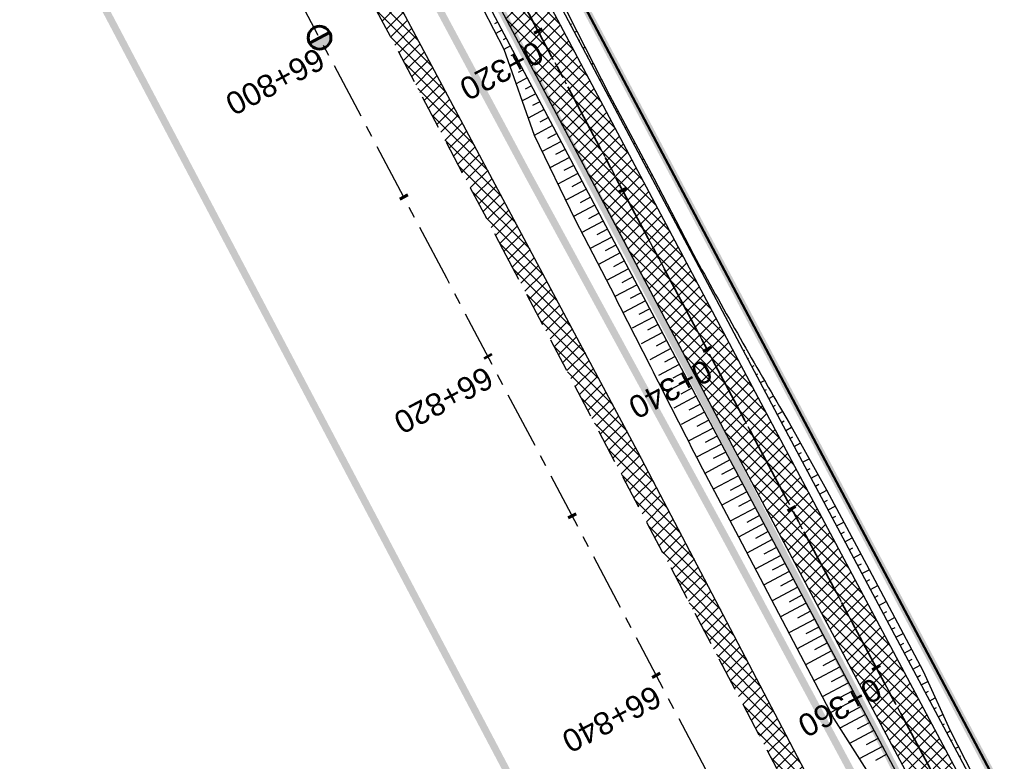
# Model space of a CAD drawing. Header units: metres. Extents: x 7529682 to 7533751, y 5721195 to 5727842.
# Tile 163 of 179: x 7529838 to 7529893, y 5727474 to 5727515. Entities that reach past the tile are written whole.
import ezdxf

# ---------------------------------------------------------------- set-up
doc = ezdxf.new("R2010")
doc.units = ezdxf.units.M
for name, pattern in [('817-dzialki-09-05-04$0$HIDDEN', [0.375, 0.25, -0.125]), ('ACAD_ISO05W100', [33, 24, -3, 0, -3, 0, -3]), ('CENTER', [50.8, 31.75, -6.35, 6.35, -6.35]), ('CENTER2', [28.575, 19.05, -3.175, 3.175, -3.175]), ('HIDDEN', [9.525, 6.35, -3.175])]:
    doc.linetypes.add(name, pattern=pattern)
for name, color, linetype in [('C-DROGI-SYTUACJA', 7, 'Continuous'), ('C-DROGI-SYTUACJA-ETYKIETY', 7, 'Continuous'), ('D-hatch-pobocza', 131, 'Continuous'), ('D-pobocza', 60, 'Continuous'), ('D-rowy', 160, 'Continuous'), ('D-skarpa', 2, 'Continuous'), ('D-skarpa-kreskowanie', 2, 'Continuous')]:
    doc.layers.add(name, color=color, linetype=linetype)
for name, color, linetype, lineweight, true_color in [('D-ewidencja-numery', 7, 'Continuous', 50, 0x40ff00), ('D-hatch-ciag-pieszo-rowerowy', 7, 'Continuous', 13, 0xff9f80), ('D-LR-etap-III', 7, '817-dzialki-09-05-04$0$HIDDEN', 50, 0x00008f)]:
    doc.layers.add(name, color=color, linetype=linetype, lineweight=lineweight, true_color=true_color)
for name, color, linetype, lineweight in [('D-krawędzie', 3, 'Continuous', 30), ('D-obrzeża', 2, 'Continuous', 30), ('D-oś', 10, 'CENTER', 30), ('D-pas-drogowy', 7, 'ACAD_ISO05W100', 50)]:
    doc.layers.add(name, color=color, linetype=linetype, lineweight=lineweight)
doc.layers.add('poprzeczki', color=7, linetype='Continuous', true_color=0x0000c7)
doc.styles.get("Standard").update_dxf_attribs({"font": 'arial.ttf'})
pattern_1 = [(45, (0, 0), (-0.33675960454, 0.33675960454), []), (135, (0, 0), (-0.33675960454, -0.33675960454), [])]

# ---------------------------------------------------------------- blocks, each defined once
blk = doc.blocks.new('kilometraz')
at = {"linetype": 'ByBlock', "lineweight": -2}
blk.add_hatch(color=0, dxfattribs=at).paths.add_polyline_path([(0, -0.28125, 0.41421356), (0.28125, 0, 0.41421356), (0, 0.28125)])
at = {"color": 0, "linetype": 'ByBlock', "lineweight": -2}
blk.add_line((0, 0.28125), (0, -0.28125), dxfattribs=at)
blk.add_circle((0, 0), 0.28125, dxfattribs=at)
blk = doc.blocks.new('AeccTickLine')
at = {"color": 0, "linetype": 'ByBlock', "lineweight": -2}
blk.add_line((0, 1), (0, -1), dxfattribs=at)

msp = doc.modelspace()

# ---------------------------------------------------------------- hatches: boundary and pattern name
at = {"layer": 'D-hatch-ciag-pieszo-rowerowy'}
h = msp.add_hatch(dxfattribs=at)
h.set_pattern_fill('ANSI37', color=256, scale=0.15, style=0)
h.set_pattern_definition(pattern_1)
h.paths.add_polyline_path([(7529994.115, 5727270.039), (7529996.409, 5727271.048), (7529995.888, 5727272.04), (7529987.333, 5727287.9), (7529970.791, 5727319.398), (7529945.39, 5727367.318), (7529919.647, 5727417.711), (7529903.693, 5727447.921), (7529879.894, 5727492.595), (7529862.565, 5727525.262), (7529859.536, 5727525.637), (7529877.686, 5727491.422), (7529901.485, 5727446.75), (7529917.429, 5727416.559), (7529943.172, 5727366.164), (7529968.58, 5727318.231), (7529985.127, 5727286.725), (7529993.681, 5727270.865)])
at = {"layer": 'D-hatch-pobocza'}
h = msp.add_hatch(dxfattribs=at)
h.set_pattern_fill('ANSI37', color=256, scale=0.15, style=0)
h.set_pattern_definition(pattern_1)
h.paths.add_polyline_path([(7529905.34, 5727429.09), (7529892.28, 5727453.58), (7529881.53, 5727473.69), (7529872.27, 5727491.4), (7529857.46, 5727519.14), (7529841.38, 5727549.79), (7529827.75, 5727575.78), (7529816.4, 5727596.89), (7529800.43, 5727627.4), (7529788.07, 5727650.98), (7529775.85, 5727673.83), (7529761.3, 5727701.31), (7529749.89, 5727722.83), (7529745.5, 5727731.66), (7529738.971, 5727744.085), (7529737.465, 5727743.316), (7529742.213, 5727734.302), (7529762.326, 5727696.274), (7529777.785, 5727667.006), (7529799.322, 5727626.3), (7529822.193, 5727583.156), (7529846.924, 5727536.347), (7529864.752, 5727502.663), (7529900.459, 5727434.965), (7529935.352, 5727369.308), (7529971.476, 5727300.786), (7529988.361, 5727268.841), (7529990.28, 5727268.6), (7529990.329, 5727268.617), (7529981.66, 5727284.96), (7529968.42, 5727309.6), (7529956.4, 5727332.85), (7529943.52, 5727357.04), (7529932.32, 5727378.32), (7529916.68, 5727408.01)])

# ---------------------------------------------------------------- linework, layer by layer
at = {"layer": 'C-DROGI-SYTUACJA', "color": 10, "linetype": 'CENTER2', "lineweight": 35, "ltscale": 0.2}
msp.add_lwpolyline([(7529714.301, 5727795.865), (7529735.169, 5727756.456, 0.071658), (7529738.529, 5727751.848), (7529739.732, 5727750.614, -0.071785), (7529743.098, 5727745.997), (7529747.739, 5727737.221), (7529774.913, 5727685.825), (7529793.855, 5727649.915), (7529812.38, 5727615.415), (7529837.757, 5727568.892), (7529857.658, 5727531.843), (7529878.79, 5727492.008), (7529902.589, 5727447.335), (7529918.538, 5727417.135), (7529944.281, 5727366.741), (7529969.685, 5727318.815), (7529986.23, 5727287.312), (7529994.785, 5727271.452), (7530014.919, 5727233.118)], format="xyb", dxfattribs=at)
at = {"layer": 'D-ewidencja-numery', "color": 12, "ltscale": 15, "true_color": 0xc70000}
msp.add_lwpolyline([(7529715.573, 5727792.968), (7529717.68, 5727794.024), (7529736.275, 5727758.647), (7529744.511, 5727750.406), (7529750.283, 5727738.55), (7529777.109, 5727687.569), (7529796.515, 5727651.33), (7529814.938, 5727616.793), (7529839.007, 5727572.304), (7529860.618, 5727532.509), (7529882.349, 5727491.504), (7529904.865, 5727449.096), (7529920.747, 5727418.885), (7529946.677, 5727368.547), (7529972.025, 5727320.573), (7529987.74, 5727290.153), (7529996.497, 5727273.662), (7530017.541, 5727234.203)], dxfattribs=at)
at = {"layer": 'D-krawędzie', "linetype": 'HIDDEN', "ltscale": 0.3}
msp.add_lwpolyline([(7529737.465, 5727743.316), (7529742.213, 5727734.302), (7529762.326, 5727696.274), (7529777.785, 5727667.006), (7529799.322, 5727626.3), (7529822.193, 5727583.156), (7529846.924, 5727536.347), (7529864.752, 5727502.663), (7529900.459, 5727434.965), (7529935.352, 5727369.308), (7529971.476, 5727300.786), (7530006.702, 5727234.141), (7530044.198, 5727163.133), (7530082.89, 5727090.2), (7530098.687, 5727060.362), (7530131.998, 5726997.21), (7530163.822, 5726937.097), (7530204.081, 5726861.013), (7530247.82, 5726778.438), (7530252.22, 5726770.26), (7530259.735, 5726756.9), (7530263.782, 5726749.287), (7530270.196, 5726737.096)], dxfattribs=at)
at = {"layer": 'D-LR-etap-III', "ltscale": 10, "flags": 128}
msp.add_lwpolyline([(7531750.474, 5723895.103, 0.4, 0.4, 0), (7531750.505, 5723895.13, 0.4, 0.4, 0), (7531682.71, 5724022.92, 0.4, 0.4, 0), (7531619.177, 5724147.204, 0.4, 0.4, 0), (7531592.309, 5724198.489, 0.4, 0.4, 0), (7531553.264, 5724272.919, 0.4, 0.4, 0), (7531504.02, 5724366.79, 0.4, 0.4, 0), (7531482.09, 5724407.62, 0.4, 0.4, 0), (7531412.35, 5724541.183, 0.4, 0.4, 0), (7531388.464, 5724586.93, 0.4, 0.4, 0), (7531345.12, 5724669.94, 0.4, 0.4, 0), (7531127.66, 5725081.67, 0.4, 0.4, 0), (7531059.253, 5725211.041, 0.4, 0.4, 0), (7531008.007, 5725307.954, 0.4, 0.4, 0), (7530964.182, 5725390.836, 0.4, 0.4, 0), (7530914.557, 5725484.684, 0.4, 0.4, 0), (7530865.243, 5725577.494, 0.4, 0.4, 0), (7530840.085, 5725624.059, 0.4, 0.4, 0), (7530802.56, 5725694.925, 0.4, 0.4, 0), (7530755.54, 5725787.51, 0.4, 0.4, 0), (7530708.718, 5725876.303, 0.4, 0.4, 0), (7530695.12, 5725902.09, 0.4, 0.4, 0), (7530642.914, 5726001.078, 0.4, 0.4, 0), (7530634.935, 5726016.147, 0.4, 0.4, 0), (7530610.82, 5726061.93, 0.4, 0.4, 0), (7530610.82, 5726061.93, 0.4, 0.4, 0), (7530607.21, 5726063.51, 0.4, 0.4, 0), (7530597.42, 5726080.68, 0.4, 0.4, 0), (7530591.16, 5726088.44, 0.4, 0.4, 0), (7530581.28, 5726107.21, 0.4, 0.4, 0), (7530571.29, 5726130.56, 0.4, 0.4, 0), (7530549.555, 5726171.527, 0.4, 0.4, 0), (7530531.014, 5726206.474, 0.4, 0.4, 0), (7530516.461, 5726236.017, 0.4, 0.4, 0), (7530500.799, 5726266.141, 0.4, 0.4, 0), (7530491.35, 5726283.94, 0.4, 0.4, 0), (7530482.4, 5726303.41, 0.4, 0.4, 0), (7530482.4, 5726303.41, 0.4, 0.4, 0), (7530450.41, 5726357.28, 0.4, 0.4, 0), (7530397.759, 5726458.5, 0.4, 0.4, 0), (7530334.708, 5726583.665, 0.4, 0.4, 0), (7530303.939, 5726645.168, 0.4, 0.4, 0), (7530300.51, 5726651.778, 0.4, 0.4, 0), (7530289.214, 5726671.967, 0.4, 0.4, 0), (7530281.54, 5726685.57, 0.4, 0.4, 0), (7530261.371, 5726724.163, 0.4, 0.4, 0), (7530254.03, 5726738.21, 0.4, 0.4, 0), (7530197.22, 5726845.06, 0.4, 0.4, 0), (7530194.71, 5726849.15, 0.4, 0.4, 0), (7530195.92, 5726850.75, 0.4, 0.4, 0), (7530170.547, 5726892.961, 0.4, 0.4, 0), (7530143.175, 5726945.066, 0.4, 0.4, 0), (7530105.06, 5727018.32, 0.4, 0.4, 0), (7530100.06, 5727027.16, 0.4, 0.4, 0), (7530062.319, 5727099.625, 0.4, 0.4, 0), (7530015.379, 5727189.42, 0.4, 0.4, 0), (7529983.208, 5727250.207, 0.4, 0.4, 0), (7529953.284, 5727306.747, 0.4, 0.4, 0), (7529900.671, 5727406.159, 0.4, 0.4, 0), (7529890.63, 5727425.131, 0.4, 0.4, 0), (7529875.155, 5727454.426, 0.4, 0.4, 0), (7529857.56, 5727487.787, 0.4, 0.4, 0), (7529835.194, 5727530.193, 0.4, 0.4, 0), (7529811.741, 5727574.662, 0.4, 0.4, 0), (7529792.102, 5727611.923, 0.4, 0.4, 0), (7529768.066, 5727657.47, 0.4, 0.4, 0), (7529755.211, 5727682.131, 0.4, 0.4, 0), (7529753.31, 5727681.13, 0.4, 0.4, 0), (7529739.21, 5727707.77, 0.4, 0.4, 0), (7529735.395, 5727711.252, 0.4, 0.4, 0), (7529725.42, 5727730.2, 0.4, 0.4, 0), (7529723.55, 5727729.88, 0.4, 0.4, 0), (7529695.567, 5727782.932, 0.4, 0.4, 0), (7529717.68, 5727794.024, 0.4, 0.4, 0), (7529736.275, 5727758.647, 0.4, 0.4, 0), (7529736.275, 5727758.647, 0.4, 0.4, 0), (7529744.511, 5727750.406, 0.4, 0.4, 0), (7529744.511, 5727750.406, 0.4, 0.4, 0), (7529750.283, 5727738.55, 0.4, 0.4, 0), (7529777.109, 5727687.569, 0.4, 0.4, 0), (7529796.515, 5727651.33, 0.4, 0.4, 0), (7529814.938, 5727616.793, 0.4, 0.4, 0), (7529839.007, 5727572.304, 0.4, 0.4, 0), (7529860.618, 5727532.509, 0.4, 0.4, 0), (7529882.349, 5727491.504, 0.4, 0.4, 0), (7529904.865, 5727449.096, 0.4, 0.4, 0), (7529920.747, 5727418.885, 0.4, 0.4, 0), (7529946.677, 5727368.547, 0.4, 0.4, 0), (7529972.025, 5727320.573, 0.4, 0.4, 0), (7529987.74, 5727290.153, 0.4, 0.4, 0), (7529996.497, 5727273.662, 0.4, 0.4, 0), (7530017.541, 5727234.203, 0.4, 0.4, 0), (7530033.054, 5727204.864, 0.4, 0.4, 0), (7530051.623, 5727170.223, 0.4, 0.4, 0), (7530069.277, 5727137.016, 0.4, 0.4, 0), (7530089.385, 5727097.534, 0.4, 0.4, 0), (7530109.713, 5727060.747, 0.4, 0.4, 0), (7530136.77, 5727011.64, 0.4, 0.4, 0), (7530162.447, 5726962.744, 0.4, 0.4, 0), (7530187.674, 5726916.992, 0.4, 0.4, 0), (7530207.821, 5726879.335, 0.4, 0.4, 0), (7530230.626, 5726834.519, 0.4, 0.4, 0), (7530262.288, 5726776.618, 0.4, 0.4, 0), (7530277.51, 5726760.213, 0.4, 0.4, 0), (7530286.037, 5726744.107, 0.4, 0.4, 0), (7530288.097, 5726735.884, 0.4, 0.4, 0), (7530290.394, 5726725.047, 0.4, 0.4, 0), (7530296.177, 5726713.583, 0.4, 0.4, 0), (7530302.726, 5726701.182, 0.4, 0.4, 0), (7530325.685, 5726657.466, 0.4, 0.4, 0), (7530343.244, 5726623.649, 0.4, 0.4, 0), (7530360.23, 5726591.747, 0.4, 0.4, 0), (7530383.209, 5726548.059, 0.4, 0.4, 0), (7530406.018, 5726503.606, 0.4, 0.4, 0), (7530427.465, 5726462.62, 0.4, 0.4, 0), (7530447.928, 5726424.388, 0.4, 0.4, 0), (7530471.127, 5726379.921, 0.4, 0.4, 0), (7530490.501, 5726343.033, 0.4, 0.4, 0), (7530509.499, 5726306.733, 0.4, 0.4, 0), (7530529.89, 5726267.244, 0.4, 0.4, 0), (7530543.852, 5726238.99, 0.4, 0.4, 0), (7530554.809, 5726218.944, 0.4, 0.4, 0), (7530559.027, 5726212.223, 0.4, 0.4, 0), (7530563.061, 5726206.41, 0.4, 0.4, 0), (7530566.934, 5726200.464, 0.4, 0.4, 0), (7530569.771, 5726194.902, 0.4, 0.4, 0), (7530571.473, 5726191.282, 0.4, 0.4, 0), (7530572.839, 5726188.025, 0.4, 0.4, 0), (7530575.295, 5726182.035, 0.4, 0.4, 0), (7530579.737, 5726173.306, 0.4, 0.4, 0), (7530583.3, 5726167.41, 0.4, 0.4, 0), (7530593.4, 5726163.33, 0.4, 0.4, 0), (7530598.618, 5726155.264, 0.4, 0.4, 0), (7530608.258, 5726140.497, 0.4, 0.4, 0), (7530603.27, 5726136.83, 0.4, 0.4, 0), (7530606.53, 5726131.84, 0.4, 0.4, 0), (7530604.239, 5726124.217, 0.4, 0.4, 0), (7530605.847, 5726121.63, 0.4, 0.4, 0), (7530608.972, 5726116.164, 0.4, 0.4, 0), (7530618.114, 5726097.791, 0.4, 0.4, 0), (7530651.213, 5726034.96, 0.4, 0.4, 0), (7530670.244, 5725998.611, 0.4, 0.4, 0), (7530698.075, 5725945.953, 0.4, 0.4, 0), (7530716.506, 5725911.305, 0.4, 0.4, 0), (7530735.223, 5725875.667, 0.4, 0.4, 0), (7530752.504, 5725842.155, 0.4, 0.4, 0), (7530778.311, 5725793.501, 0.4, 0.4, 0), (7530797.5, 5725756.382, 0.4, 0.4, 0), (7530812.519, 5725728.289, 0.4, 0.4, 0), (7530820.039, 5725713.16, 0.4, 0.4, 0), (7530822.422, 5725710.194, 0.4, 0.4, 0), (7530833.155, 5725688.801, 0.4, 0.4, 0), (7530849.629, 5725656.159, 0.4, 0.4, 0), (7530867.983, 5725621.964, 0.4, 0.4, 0), (7530872.63, 5725612.888, 0.4, 0.4, 0), (7530880.354, 5725597.595, 0.4, 0.4, 0), (7530883.839, 5725593.389, 0.4, 0.4, 0), (7530891.782, 5725587.763, 0.4, 0.4, 0), (7530895.039, 5725584.281, 0.4, 0.4, 0), (7530897.034, 5725580.941, 0.4, 0.4, 0), (7530900.952, 5725579.946, 0.4, 0.4, 0), (7530904.81, 5725571.977, 0.4, 0.4, 0), (7530903.682, 5725568.566, 0.4, 0.4, 0), (7530908.901, 5725558.845, 0.4, 0.4, 0), (7530910.252, 5725545.672, 0.4, 0.4, 0), (7530912.873, 5725538.646, 0.4, 0.4, 0), (7530945.278, 5725478.464, 0.4, 0.4, 0), (7530959.692, 5725450.246, 0.4, 0.4, 0), (7531002.827, 5725368.192, 0.4, 0.4, 0), (7531044.704, 5725290.314, 0.4, 0.4, 0), (7531064.099, 5725253.213, 0.4, 0.4, 0), (7531083.01, 5725216.678, 0.4, 0.4, 0), (7531113.013, 5725158.466, 0.4, 0.4, 0), (7531137.364, 5725113.071, 0.4, 0.4, 0), (7531150.831, 5725086.712, 0.4, 0.4, 0), (7531159.746, 5725076.641, 0.4, 0.4, 0), (7531166.31, 5725074.58, 0.4, 0.4, 0), (7531172.29, 5725062.58, 0.4, 0.4, 0), (7531170.59, 5725055.606, 0.4, 0.4, 0), (7531173.733, 5725044.081, 0.4, 0.4, 0), (7531215.342, 5724964.86, 0.4, 0.4, 0), (7531238.054, 5724921.685, 0.4, 0.4, 0), (7531262.39, 5724875.283, 0.4, 0.4, 0), (7531295.587, 5724811.266, 0.4, 0.4, 0), (7531348.488, 5724712.363, 0.4, 0.4, 0), (7531363.741, 5724682.684, 0.4, 0.4, 0), (7531366.987, 5724675.865, 0.4, 0.4, 0), (7531382.541, 5724646.111, 0.4, 0.4, 0), (7531401.299, 5724610.875, 0.4, 0.4, 0), (7531428.965, 5724558.862, 0.4, 0.4, 0), (7531449.111, 5724520.398, 0.4, 0.4, 0), (7531477.293, 5724465.831, 0.4, 0.4, 0), (7531500.996, 5724421.113, 0.4, 0.4, 0), (7531512.122, 5724400.549, 0.4, 0.4, 0), (7531513.782, 5724396.757, 0.4, 0.4, 0), (7531526.32, 5724379.39, 0.4, 0.4, 0), (7531566.784, 5724302.736, 0.4, 0.4, 0), (7531612.277, 5724225.61, 0.4, 0.4, 0), (7531620.493, 5724210.548, 0.4, 0.4, 0), (7531631.578, 5724196.258, 0.4, 0.4, 0), (7531653.484, 5724152.434, 0.4, 0.4, 0), (7531661.151, 5724128.494, 0.4, 0.4, 0), (7531673.881, 5724101.186, 0.4, 0.4, 0), (7531684.691, 5724081.184, 0.4, 0.4, 0), (7531699.212, 5724051.17, 0.4, 0.4, 0), (7531704.034, 5724040.584, 0.4, 0.4, 0), (7531704.034, 5724040.584, 0.4, 0.4, 0), (7531703.913, 5724037.17, 0.4, 0.4, 0), (7531736.42, 5723969.232, 0.4, 0.4, 0), (7531738.285, 5723967.699, 0.4, 0.4, 0), (7531742.181, 5723962.346, 0.4, 0.4, 0), (7531744.286, 5723958.616, 0.4, 0.4, 0), (7531755.393, 5723944.193, 0.4, 0.4, 0), (7531758.69, 5723936.76, 0.4, 0.4, 0), (7531780.08, 5723929.25, 0.4, 0.4, 0), (7531792.612, 5723906.338, 0.4, 0.4, 0), (7531792.612, 5723906.338, 0.4, 0.4, 0), (7531756.962, 5723883.055, 0.4, 0.4, 0), (7531750.46, 5723895.13, 0.4, 0.4, 0), (7531750.46, 5723895.13, 0, 0, 0)], format="xyseb", dxfattribs=at)
at = {"layer": 'D-obrzeża'}
for points in [[(7529996.408, 5727271.05), (7529995.888, 5727272.04), (7529987.333, 5727287.9), (7529970.791, 5727319.398), (7529945.39, 5727367.318), (7529919.647, 5727417.711), (7529903.693, 5727447.921), (7529879.894, 5727492.595), (7529858.761, 5727532.432), (7529838.856, 5727569.487), (7529813.479, 5727616.01), (7529794.958, 5727650.503), (7529776.019, 5727686.408), (7529748.844, 5727737.805), (7529744.118, 5727746.741, 0.071785), (7529740.753, 5727751.358), (7529739.549, 5727752.592, -0.071658), (7529736.189, 5727757.2), (7529717.235, 5727792.995)], [(7530013.813, 5727232.534), (7529993.681, 5727270.865), (7529985.127, 5727286.725), (7529968.58, 5727318.231), (7529943.172, 5727366.164), (7529917.429, 5727416.559), (7529901.485, 5727446.75), (7529877.686, 5727491.422), (7529856.555, 5727531.255), (7529836.657, 5727568.297), (7529811.281, 5727614.82), (7529792.751, 5727649.328), (7529773.808, 5727685.242), (7529746.633, 5727736.639), (7529746.633, 5727736.639), (7529742.077, 5727745.253, 0.071785), (7529738.712, 5727749.87), (7529737.508, 5727751.104, -0.071658), (7529734.148, 5727755.712), (7529715.008, 5727791.858)]]:
    msp.add_lwpolyline(points, format="xyb", dxfattribs=at)
at = {"layer": 'D-oś', "ltscale": 0.1}
msp.add_lwpolyline([(7530260.688, 5726747.65), (7530256.664, 5726755.22), (7530249.153, 5726768.573), (7530244.732, 5726776.79), (7530200.988, 5726859.376), (7530160.728, 5726935.459), (7530128.903, 5726995.575), (7530095.593, 5727058.727), (7530079.798, 5727088.56), (7530041.105, 5727161.496), (7530003.607, 5727232.506), (7529968.381, 5727299.153), (7529932.259, 5727367.671), (7529897.365, 5727433.327), (7529861.657, 5727501.028), (7529843.829, 5727534.712), (7529819.1, 5727581.518), (7529796.228, 5727624.663), (7529774.69, 5727665.371), (7529759.232, 5727694.637), (7529739.12, 5727732.663), (7529700.238, 5727806.043)], dxfattribs=at)
at = {"layer": 'D-oś', "ltscale": 0.03}
msp.add_lwpolyline([(7529714.301, 5727795.865), (7529735.169, 5727756.456, 0.071658), (7529738.529, 5727751.848), (7529739.732, 5727750.614, -0.071785), (7529743.098, 5727745.997), (7529747.739, 5727737.221), (7529774.913, 5727685.825), (7529793.855, 5727649.915), (7529812.38, 5727615.415), (7529837.757, 5727568.892), (7529857.658, 5727531.843), (7529878.79, 5727492.008), (7529902.589, 5727447.335), (7529918.538, 5727417.135), (7529944.281, 5727366.741), (7529969.685, 5727318.815), (7529986.23, 5727287.312), (7529994.785, 5727271.452), (7530014.919, 5727233.118)], format="xyb", dxfattribs=at)
at = {"layer": 'D-pas-drogowy', "ltscale": 0.2, "flags": 128}
msp.add_lwpolyline([(7531633.019, 5724182.834, 0.4, 0.4, 0), (7531617.559, 5724211.608, 0.4, 0.4, 0), (7531566.784, 5724302.736, 0.4, 0.4, 0), (7531538.419, 5724356.47, 0.4, 0.4, 0), (7531526.32, 5724379.39, 0.4, 0.4, 0), (7531516.102, 5724393.607, 0.4, 0.4, 0.001485), (7531513.78, 5724396.838, 0.4, 0.4, 0), (7531501.87, 5724413.41, 0.4, 0.4, 0), (7531474.926, 5724464.508, 0.4, 0.4, 0), (7531446.2, 5724518.992, 0.4, 0.4, 0), (7531424.962, 5724559.262, 0.4, 0.4, 0), (7531398.444, 5724609.566, 0.4, 0.4, 0), (7531379.647, 5724645.216, 0.4, 0.4, 0), (7531365.23, 5724672.56, 0.4, 0.4, 0), (7531341.306, 5724717.915, 0.4, 0.4, 0), (7531312.9, 5724771.789, 0.4, 0.4, 0), (7531292.591, 5724810.307, 0.4, 0.4, 0), (7531259.392, 5724873.271, 0.4, 0.4, 0), (7531233.74, 5724921.923, 0.4, 0.4, 0), (7531203.073, 5724980.092, 0.4, 0.4, 0), (7531173.471, 5725036.225, 0.4, 0.4, 0), (7531168.27, 5725046.09, 0.4, 0.4, 0), (7531172.29, 5725062.58, 0.4, 0.4, 0), (7531166.31, 5725074.58, 0.4, 0.4, 0), (7531150.32, 5725079.6, 0.4, 0.4, 0), (7531141.5, 5725096.43, 0.4, 0.4, 0), (7531109.312, 5725157.814, 0.4, 0.4, 0), (7531086.641, 5725201.048, 0.4, 0.4, 0), (7531059.198, 5725253.384, 0.4, 0.4, 0), (7531028.207, 5725312.489, 0.4, 0.4, 0), (7530999.105, 5725367.99, 0.4, 0.4, 0), (7530956.248, 5725449.725, 0.4, 0.4, 0), (7530924.398, 5725510.464, 0.4, 0.4, 0), (7530897.51, 5725561.74, 0.4, 0.4, 0), (7530894.46, 5725566.14, 0.4, 0.4, 0), (7530892.16, 5725570.49, 0.4, 0.4, 0), (7530869.363, 5725613.307, 0.4, 0.4, 0), (7530861.694, 5725627.705, 0.4, 0.4, 0), (7530852.74, 5725644.52, 0.4, 0.4, 0), (7530831.51, 5725684.2, 0.4, 0.4, 0), (7530811.13, 5725722.52, 0.4, 0.4, 0), (7530792.348, 5725757.941, 0.4, 0.4, 0), (7530768.03, 5725803.8, 0.4, 0.4, 0), (7530748.769, 5725840.179, 0.4, 0.4, 0), (7530727.7, 5725879.97, 0.4, 0.4, 0), (7530712.098, 5725909.545, 0.4, 0.4, 0), (7530693.644, 5725944.645, 0.4, 0.4, 0), (7530665.702, 5725997.539, 0.4, 0.4, 0), (7530641.76, 5726042.88, 0.4, 0.4, 0), (7530616.5, 5726091.48, 0.4, 0.4, 0), (7530604.628, 5726114.32, 0.4, 0.4, -0.007763), (7530602.5, 5726118.43, 0.4, 0.4, 0), (7530603.992, 5726123.395, 0.4, 0.4, 0), (7530606.53, 5726131.84, 0.4, 0.4, 0), (7530603.27, 5726136.83, 0.4, 0.4, 0), (7530593.776, 5726151.369, 0.4, 0.4, 0), (7530590.203, 5726156.84, 0.4, 0.4, 0), (7530583.3, 5726167.41, 0.4, 0.4, 0), (7530580.578, 5726170.428, 0.4, 0.4, 0), (7530575.85, 5726175.67, 0.4, 0.4, 0), (7530569.01, 5726186.66, 0.4, 0.4, 0), (7530562.555, 5726199.189, 0.4, 0.4, 0), (7530555.67, 5726211.39, 0.4, 0.4, 0), (7530548.29, 5726224.23, 0.4, 0.4, 0), (7530540.58, 5726237.71, 0.4, 0.4, 0), (7530532.68, 5726252.65, 0.4, 0.4, 0), (7530524.06, 5726269.35, 0.4, 0.4, 0), (7530502.82, 5726309.91, 0.4, 0.4, 0), (7530488.83, 5726336.63, 0.4, 0.4, 0), (7530466.03, 5726380.16, 0.4, 0.4, 0), (7530438.47, 5726432.77, 0.4, 0.4, 0), (7530424.53, 5726459.09, 0.4, 0.4, 0), (7530401.63, 5726502.97, 0.4, 0.4, 0), (7530383.38, 5726538.06, 0.4, 0.4, 0), (7530353.97, 5726593.52, 0.4, 0.4, 0), (7530338.47, 5726622.74, 0.4, 0.4, 0), (7530322.01, 5726653.88, 0.4, 0.4, 0), (7530297.54, 5726700.33, 0.4, 0.4, 0), (7530287.38, 5726719.6, 0.4, 0.4, 0), (7530285.95, 5726722.316, 0.4, 0.4, 0), (7530280.26, 5726733.12, 0.4, 0.4, 0), (7530266.73, 5726758.74, 0.4, 0.4, 0), (7530260.42, 5726770.47, 0.4, 0.4, 0), (7530253.25, 5726783.82, 0.4, 0.4, 0), (7530244.95, 5726799.33, 0.4, 0.4, 0), (7530239.39, 5726808.49, 0.4, 0.4, 0), (7530238.29, 5726807.9, 0.4, 0.4, 0), (7530218.11, 5726850.67, 0.4, 0.4, 0), (7530175.907, 5726928.168, 0.4, 0.4, 0), (7530096.68, 5727076.15, 0.4, 0.4, 0), (7530094.68, 5727079.89, 0.4, 0.4, 0), (7530064.597, 5727135.523, 0.4, 0.4, 0), (7530046.731, 5727168.892, 0.4, 0.4, 0), (7530025.803, 5727208.461, 0.4, 0.4, 0), (7530012.847, 5727232.979, 0.4, 0.4, 0), (7529994.15, 5727268.45, 0.4, 0.4, 0), (7529981.671, 5727291.93, 0.4, 0.4, 0), (7529949.89, 5727351.73, 0.4, 0.4, 0), (7529924.75, 5727399.03, 0.4, 0.4, 0), (7529915.516, 5727417.1, 0.4, 0.4, 0), (7529885.83, 5727475.19, 0.4, 0.4, 0), (7529862.56, 5727519.97, 0.4, 0.4, 0), (7529852.985, 5727538.191, 0.4, 0.4, 0), (7529836.513, 5727569.511, 0.4, 0.4, 0), (7529815.369, 5727609.141, 0.4, 0.4, 0), (7529792.795, 5727651.247, 0.4, 0.4, 0), (7529774.199, 5727685.858, 0.4, 0.4, 0), (7529746.966, 5727736.059, 0.4, 0.4, 0), (7529733.92, 5727757.62, 0.4, 0.4, 0), (7529708.607, 5727806.389, 0.4, 0.4, 0), (7529688.492, 5727796.345, 0.4, 0.4, 0), (7529723.55, 5727729.88, 0.4, 0.4, 0), (7529725.42, 5727730.2, 0.4, 0.4, 0), (7529735.38, 5727711.28, 0.4, 0.4, 0), (7529739.21, 5727707.77, 0.4, 0.4, 0), (7529753.31, 5727681.13, 0.4, 0.4, 0), (7529755.178, 5727682.114, 0.4, 0.4, 0), (7529792.102, 5727611.923, 0.4, 0.4, 0), (7529811.741, 5727574.662, 0.4, 0.4, 0), (7529835.194, 5727530.193, 0.4, 0.4, 0), (7529857.56, 5727487.787, 0.4, 0.4, 0), (7529875.155, 5727454.426, 0.4, 0.4, 0), (7529890.63, 5727425.131, 0.4, 0.4, 0), (7529900.671, 5727406.159, 0.4, 0.4, 0), (7529953.284, 5727306.747, 0.4, 0.4, 0), (7529983.208, 5727250.207, 0.4, 0.4, 0), (7530015.379, 5727189.42, 0.4, 0.4, 0), (7530062.319, 5727099.625, 0.4, 0.4, 0), (7530100.06, 5727027.16, 0.4, 0.4, 0), (7530105.06, 5727018.32, 0.4, 0.4, 0), (7530143.175, 5726945.066, 0.4, 0.4, 0), (7530170.547, 5726892.961, 0.4, 0.4, 0), (7530195.92, 5726850.75, 0.4, 0.4, 0), (7530194.71, 5726849.15, 0.4, 0.4, 0), (7530197.22, 5726845.06, 0.4, 0.4, 0), (7530254.03, 5726738.21, 0.4, 0.4, 0), (7530261.371, 5726724.163, 0.4, 0.4, 0), (7530281.54, 5726685.57, 0.4, 0.4, 0), (7530289.214, 5726671.967, 0.4, 0.4, 0), (7530300.51, 5726651.778, 0.4, 0.4, 0), (7530303.939, 5726645.168, 0.4, 0.4, 0), (7530334.708, 5726583.665, 0.4, 0.4, 0), (7530397.759, 5726458.5, 0.4, 0.4, 0), (7530450.41, 5726357.28, 0.4, 0.4, 0), (7530482.4, 5726303.41, 0.4, 0.4, 0), (7530483.688, 5726301.003, 0.4, 0.4, 0), (7530491.35, 5726283.94, 0.4, 0.4, 0), (7530512.67, 5726243.78, 0.4, 0.4, 0), (7530529.43, 5726209.46, 0.4, 0.4, 0), (7530571.29, 5726130.56, 0.4, 0.4, 0), (7530581.28, 5726107.21, 0.4, 0.4, 0), (7530591.16, 5726088.44, 0.4, 0.4, 0), (7530597.42, 5726080.68, 0.4, 0.4, 0), (7530607.21, 5726063.51, 0.4, 0.4, 0), (7530610.82, 5726061.93, 0.4, 0.4, 0), (7530634.935, 5726016.147, 0.4, 0.4, 0), (7530642.914, 5726001.078, 0.4, 0.4, 0), (7530695.12, 5725902.09, 0.4, 0.4, 0), (7530708.718, 5725876.303, 0.4, 0.4, 0), (7530755.54, 5725787.51, 0.4, 0.4, 0), (7530802.56, 5725694.925, 0.4, 0.4, 0), (7530840.085, 5725624.059, 0.4, 0.4, 0), (7530865.243, 5725577.494, 0.4, 0.4, 0), (7530914.557, 5725484.684, 0.4, 0.4, 0), (7530964.182, 5725390.836, 0.4, 0.4, 0), (7531008.007, 5725307.954, 0.4, 0.4, 0), (7531059.253, 5725211.041, 0.4, 0.4, 0), (7531127.66, 5725081.67, 0.4, 0.4, 0), (7531345.12, 5724669.94, 0.4, 0.4, 0), (7531388.464, 5724586.93, 0.4, 0.4, 0), (7531412.35, 5724541.183, 0.4, 0.4, 0), (7531482.09, 5724407.62, 0.4, 0.4, 0), (7531504.02, 5724366.79, 0.4, 0.4, 0), (7531519.374, 5724337.52, 0.4, 0.4, 0), (7531563.749, 5724252.932, 0.4, 0.4, 0), (7531602.175, 5724179.681, 0.4, 0.4, 0), (7531619.177, 5724147.204, 0.4, 0.4, 0), (7531625.038, 5724135.635, 0.4, 0.4, 0), (7531656.796, 5724073.316, 0.4, 0.4, 0), (7531675.12, 5724037.36, 0.4, 0.4, 0), (7531682.71, 5724022.92, 0.4, 0.4, 0), (7531705.565, 5723979.811, 0.4, 0.4, 0), (7531736.606, 5723921.262, 0.4, 0.4, 0), (7531750.46, 5723895.13, 0.4, 0.4, 0), (7531740.77, 5723886.56, 0.4, 0.4, 0), (7531732.86, 5723885, 0.4, 0.4, 0), (7531722.18, 5723887.77, 0.4, 0.4, 0), (7531729.87, 5723862.17, 0.4, 0.4, 0), (7531742.92, 5723861.93, 0.4, 0.4, 0), (7531763.71, 5723859.52, 0.4, 0.4, 0), (7531768.42, 5723854.12, 0.4, 0.4, 0), (7531787.42, 5723817.97, 0.4, 0.4, 0), (7531795.57, 5723809.82, 0.4, 0.4, 0), (7531816.347, 5723819.85, 0.4, 0.4, 0), (7531816.347, 5723819.85, 0.4, 0.4, 0), (7531805.06, 5723843.23, 0.4, 0.4, 0), (7531803.61, 5723886.23, 0.4, 0.4, 0), (7531803.61, 5723886.23, 0.4, 0.4, 0), (7531780.08, 5723929.25, 0.4, 0.4, 0), (7531758.69, 5723936.76, 0.4, 0.4, 0), (7531749.359, 5723946.412, 0.4, 0.4, 0), (7531742.71, 5723953.29, 0.4, 0.4, 0), (7531735.177, 5723967.878, 0.4, 0.4, 0), (7531722.37, 5723992.68, 0.4, 0.4, 0), (7531705.042, 5724030.886, 0.4, 0.4, 0), (7531699.47, 5724043.17, 0.4, 0.4, 0), (7531692.69, 5724058.11, 0.4, 0.4, 0), (7531679.672, 5724084.017, 0.4, 0.4, 0), (7531674.55, 5724094.21, 0.4, 0.4, 0), (7531666.633, 5724114.003, 0.4, 0.4, 0), (7531649, 5724153.82, 0.4, 0.4, 0), (7531641.49, 5724149.34, 0.4, 0.4, 0), (7531626.04, 5724179.34, 0.4, 0.4, 0), (7531633.03, 5724182.84, 0, 0, 0)], format="xyseb", dxfattribs=at)
at = {"layer": 'D-pobocza'}
for points in [[(7529719.962, 5727788.914), (7529736.631, 5727757.434, 0.071658), (7529739.907, 5727752.941), (7529741.111, 5727751.707, -0.071785), (7529744.56, 5727746.975), (7529749.286, 5727738.039), (7529776.461, 5727686.642), (7529795.4, 5727650.738), (7529813.919, 5727616.248), (7529839.296, 5727569.725), (7529859.202, 5727532.667), (7529880.335, 5727492.83), (7529904.135, 5727448.155), (7529920.091, 5727417.942), (7529945.833, 5727367.549), (7529971.233, 5727319.631), (7529987.775, 5727288.135), (7529996.33, 5727272.275), (7529996.866, 5727271.253)], [(7529718.045, 5727785.054), (7529733.706, 5727755.478, 0.071658), (7529737.151, 5727750.754), (7529738.354, 5727749.521, -0.071785), (7529741.635, 5727745.019), (7529746.191, 5727736.405), (7529773.366, 5727685.008), (7529792.31, 5727649.093), (7529810.841, 5727614.582), (7529836.218, 5727568.059), (7529856.114, 5727531.019), (7529877.245, 5727491.187), (7529901.043, 5727446.515), (7529916.985, 5727416.328), (7529942.728, 5727365.933), (7529968.137, 5727317.998), (7529984.685, 5727286.49), (7529993.24, 5727270.63), (7529993.656, 5727269.837)]]:
    msp.add_lwpolyline(points, format="xyb", dxfattribs=at)
at = {"layer": 'D-pobocza', "linetype": 'ByBlock'}
msp.add_lwpolyline([(7529990.329, 5727268.617), (7529981.66, 5727284.96), (7529968.42, 5727309.6), (7529956.4, 5727332.85), (7529943.52, 5727357.04), (7529932.32, 5727378.32), (7529916.68, 5727408.01), (7529905.34, 5727429.09), (7529892.28, 5727453.58), (7529881.53, 5727473.69), (7529872.27, 5727491.4), (7529857.46, 5727519.14), (7529841.38, 5727549.79), (7529827.75, 5727575.78), (7529816.4, 5727596.89), (7529800.43, 5727627.4), (7529788.07, 5727650.98), (7529775.85, 5727673.83), (7529761.3, 5727701.31), (7529749.89, 5727722.83), (7529745.5, 5727731.66), (7529738.971, 5727744.085), (7529737.465, 5727743.316)], dxfattribs=at)
at = {"layer": 'D-rowy', "linetype": 'HIDDEN', "ltscale": 0.1, "const_width": 0.4, "flags": 128}
msp.add_lwpolyline([(7530210.965, 5726857.162), (7530158.809, 5726954.52), (7530122.465, 5727022.753), (7530095.922, 5727072.859), (7530086.314, 5727091.113), (7530063.16, 5727134.709), (7530033.596, 5727190.759), (7530021.34, 5727213.676), (7530002.619, 5727249.036), (7529995.396, 5727262.503), (7529988.789, 5727275.206), (7529976.334, 5727299.006), (7529958.125, 5727333.488), (7529939.362, 5727369.129), (7529923.146, 5727399.734), (7529918.219, 5727408.985), (7529909.126, 5727427.527), (7529905.376, 5727434.673), (7529896.192, 5727451.152), (7529887.557, 5727467.231), (7529877.124, 5727486.657), (7529866.166, 5727506.778), (7529855.76, 5727526.176), (7529840.707, 5727554.898), (7529824.518, 5727585.588), (7529810.515, 5727612.292), (7529795.682, 5727640.077), (7529780.379, 5727668.69), (7529772.315, 5727684.078), (7529762.635, 5727702.447), (7529747.007, 5727732.117), (7529740.676, 5727744.954)], dxfattribs=at)
at = {"layer": 'D-skarpa', "linetype": 'Continuous'}
for points in [[(7529842.461, 5727564.143, 0.009715), (7529852.031, 5727546.581), (7529854.314, 5727542.131), (7529856.769, 5727537.774), (7529859.24, 5727533.426), (7529859.559, 5727532.864), (7529861.694, 5727529.055), (7529864.005, 5727524.621), (7529866.232, 5727520.143), (7529868.41, 5727515.638), (7529870.683, 5727511.184), (7529873.147, 5727506.579), (7529875.35, 5727502.34, 0.007923), (7529880.287, 5727493.639), (7529880.656, 5727492.999), (7529882.731, 5727489.28), (7529885.097, 5727484.875), (7529888.098, 5727479.228), (7529889.587, 5727475.936), (7529891.669, 5727471.896, -0.002496)], [(7529840.326, 5727557.321, -0.001967), (7529848.058, 5727544.446), (7529850.748, 5727540.216), (7529855.811, 5727530.851), (7529857.855, 5727527.019), (7529860.175, 5727522.59), (7529862.537, 5727518.183), (7529864.824, 5727513.736), (7529866.504, 5727508.967), (7529868.787, 5727504.266), (7529870.982, 5727500.023, 0.000301), (7529875.512, 5727491.106), (7529875.854, 5727490.451), (7529877.84, 5727486.674), (7529882.492, 5727477.822), (7529883.147, 5727476.59), (7529885.076, 5727473.533)]]:
    msp.add_lwpolyline(points, format="xyb", dxfattribs=at)
at = {"layer": 'D-skarpa-kreskowanie', "linetype": 'Continuous'}
for p, q in [((7529864.487, 5727515.237, 108.25), (7529864.316, 5727515.146, 108.121)), ((7529868.516, 5727515.109, 108.377), (7529868.581, 5727515.144, 108.328)), ((7529864.721, 5727514.795, 108.249), (7529864.374, 5727514.611, 107.987)), ((7529868.751, 5727514.668, 108.376), (7529868.873, 5727514.732, 108.284)), ((7529864.955, 5727514.353, 108.248), (7529864.779, 5727514.26, 108.115)), ((7529865.19, 5727513.912, 108.248), (7529864.829, 5727513.72, 107.976)), ((7529868.985, 5727514.226, 108.376), (7529869.042, 5727514.256, 108.332)), ((7529865.424, 5727513.47, 108.247), (7529865.21, 5727513.357, 108.086)), ((7529869.219, 5727513.784, 108.375), (7529869.327, 5727513.842, 108.294)), ((7529869.453, 5727513.343, 108.374), (7529869.504, 5727513.369, 108.336)), ((7529865.658, 5727513.028, 108.246), (7529865.165, 5727512.767, 107.874)), ((7529869.688, 5727512.901, 108.374), (7529869.782, 5727512.951, 108.303)), ((7529865.893, 5727512.587, 108.246), (7529865.613, 5727512.438, 108.035)), ((7529869.922, 5727512.459, 108.373), (7529869.966, 5727512.482, 108.34)), ((7529866.127, 5727512.145, 108.245), (7529865.501, 5727511.813, 107.773)), ((7529866.361, 5727511.703, 108.244), (7529866.015, 5727511.52, 107.983)), ((7529870.156, 5727512.017, 108.372), (7529870.236, 5727512.06, 108.312)), ((7529866.595, 5727511.261, 108.244), (7529865.837, 5727510.859, 107.671)), ((7529870.391, 5727511.576, 108.372), (7529870.427, 5727511.595, 108.344)), ((7529870.625, 5727511.134, 108.371), (7529870.691, 5727511.169, 108.321)), ((7529866.83, 5727510.82, 108.243), (7529866.417, 5727510.601, 107.932)), ((7529870.859, 5727510.692, 108.37), (7529870.893, 5727510.71, 108.345)), ((7529867.064, 5727510.378, 108.242), (7529866.173, 5727509.905, 107.57)), ((7529871.094, 5727510.251, 108.37), (7529871.163, 5727510.287, 108.317)), ((7529867.298, 5727509.936, 108.242), (7529866.82, 5727509.682, 107.88)), ((7529871.328, 5727509.809, 108.369), (7529871.363, 5727509.828, 108.342)), ((7529867.533, 5727509.495, 108.241), (7529866.511, 5727508.953, 107.47)), ((7529867.767, 5727509.053, 108.24), (7529867.248, 5727508.778, 107.849)), ((7529871.562, 5727509.367, 108.368), (7529871.635, 5727509.406, 108.314)), ((7529868.001, 5727508.611, 108.24), (7529866.948, 5727508.052, 107.445)), ((7529871.797, 5727508.926, 108.368), (7529871.834, 5727508.945, 108.34)), ((7529872.031, 5727508.484, 108.367), (7529872.106, 5727508.524, 108.31)), ((7529868.236, 5727508.17, 108.239), (7529867.701, 5727507.886, 107.836)), ((7529872.265, 5727508.042, 108.366), (7529872.304, 5727508.063, 108.337)), ((7529868.47, 5727507.728, 108.238), (7529867.385, 5727507.152, 107.42)), ((7529872.5, 5727507.6, 108.366), (7529872.578, 5727507.642, 108.306)), ((7529868.939, 5727506.844, 108.237), (7529867.822, 5727506.252, 107.394)), ((7529868.704, 5727507.286, 108.238), (7529868.154, 5727506.994, 107.822)), ((7529872.734, 5727507.159, 108.365), (7529872.774, 5727507.18, 108.335)), ((7529869.173, 5727506.403, 108.236), (7529868.607, 5727506.102, 107.809)), ((7529872.968, 5727506.717, 108.364), (7529873.05, 5727506.76, 108.303)), ((7529873.202, 5727506.275, 108.361), (7529873.243, 5727506.297, 108.331)), ((7529869.407, 5727505.961, 108.236), (7529868.259, 5727505.352, 107.369)), ((7529873.437, 5727505.834, 108.357), (7529873.513, 5727505.874, 108.299)), ((7529869.642, 5727505.519, 108.235), (7529869.06, 5727505.211, 107.796)), ((7529873.671, 5727505.392, 108.352), (7529873.707, 5727505.411, 108.325)), ((7529869.876, 5727505.078, 108.234), (7529868.696, 5727504.452, 107.344)), ((7529870.11, 5727504.636, 108.231), (7529869.516, 5727504.321, 107.783)), ((7529873.905, 5727504.95, 108.347), (7529873.974, 5727504.987, 108.295)), ((7529870.344, 5727504.194, 108.227), (7529869.151, 5727503.561, 107.326)), ((7529874.14, 5727504.509, 108.343), (7529874.172, 5727504.526, 108.318)), ((7529874.374, 5727504.067, 108.338), (7529874.436, 5727504.1, 108.292)), ((7529870.579, 5727503.753, 108.222), (7529869.98, 5727503.435, 107.77)), ((7529874.608, 5727503.625, 108.333), (7529874.637, 5727503.64, 108.312)), ((7529870.813, 5727503.311, 108.217), (7529869.611, 5727502.673, 107.31)), ((7529874.843, 5727503.183, 108.329), (7529874.897, 5727503.212, 108.288)), ((7529871.282, 5727502.428, 108.208), (7529870.07, 5727501.785, 107.294)), ((7529871.047, 5727502.869, 108.213), (7529870.444, 5727502.549, 107.757)), ((7529875.077, 5727502.742, 108.324), (7529875.102, 5727502.755, 108.305)), ((7529871.516, 5727501.986, 108.203), (7529870.908, 5727501.663, 107.745)), ((7529875.311, 5727502.3, 108.319), (7529875.358, 5727502.325, 108.284)), ((7529875.546, 5727501.858, 108.311), (7529875.567, 5727501.87, 108.294)), ((7529871.75, 5727501.544, 108.199), (7529870.53, 5727500.897, 107.278)), ((7529875.78, 5727501.417, 108.302), (7529875.821, 5727501.438, 108.271)), ((7529871.985, 5727501.102, 108.194), (7529871.372, 5727500.777, 107.732)), ((7529876.014, 5727500.975, 108.293), (7529876.034, 5727500.985, 108.278)), ((7529872.219, 5727500.661, 108.189), (7529870.99, 5727500.009, 107.262)), ((7529872.453, 5727500.219, 108.181), (7529871.842, 5727499.895, 107.719)), ((7529876.249, 5727500.533, 108.284), (7529876.285, 5727500.553, 108.256)), ((7529872.688, 5727499.777, 108.172), (7529871.473, 5727499.133, 107.255)), ((7529876.483, 5727500.092, 108.275), (7529876.5, 5727500.101, 108.262)), ((7529872.922, 5727499.336, 108.163), (7529872.318, 5727499.015, 107.707)), ((7529876.717, 5727499.65, 108.267), (7529876.75, 5727499.667, 108.242)), ((7529876.951, 5727499.208, 108.258), (7529876.967, 5727499.216, 108.246)), ((7529873.156, 5727498.894, 108.154), (7529871.956, 5727498.257, 107.248)), ((7529877.186, 5727498.766, 108.249), (7529877.214, 5727498.781, 108.228)), ((7529873.391, 5727498.452, 108.145), (7529872.794, 5727498.136, 107.695)), ((7529877.42, 5727498.325, 108.24), (7529877.433, 5727498.332, 108.23)), ((7529873.625, 5727498.011, 108.137), (7529872.439, 5727497.381, 107.242)), ((7529873.859, 5727497.569, 108.128), (7529873.27, 5727497.256, 107.683)), ((7529877.654, 5727497.883, 108.231), (7529877.679, 5727497.896, 108.212)), ((7529874.093, 5727497.127, 108.119), (7529872.922, 5727496.506, 107.235)), ((7529877.889, 5727497.441, 108.222), (7529877.915, 5727497.455, 108.203)), ((7529878.123, 5727497, 108.214), (7529878.203, 5727497.042, 108.153)), ((7529874.328, 5727496.685, 108.11), (7529873.746, 5727496.377, 107.671)), ((7529878.357, 5727496.558, 108.205), (7529878.411, 5727496.586, 108.164)), ((7529874.562, 5727496.244, 108.101), (7529873.404, 5727495.629, 107.227)), ((7529878.592, 5727496.116, 108.196), (7529878.726, 5727496.188, 108.094)), ((7529875.031, 5727495.36, 108.084), (7529873.827, 5727494.722, 107.175)), ((7529874.796, 5727495.802, 108.092), (7529874.206, 5727495.489, 107.647)), ((7529878.826, 5727495.675, 108.187), (7529878.907, 5727495.718, 108.126)), ((7529879.06, 5727495.233, 108.178), (7529879.25, 5727495.333, 108.036)), ((7529875.265, 5727494.919, 108.075), (7529874.652, 5727494.593, 107.612)), ((7529879.295, 5727494.791, 108.169), (7529879.403, 5727494.849, 108.088)), ((7529875.499, 5727494.477, 108.066), (7529874.25, 5727493.814, 107.123)), ((7529879.529, 5727494.349, 108.161), (7529879.773, 5727494.479, 107.977)), ((7529875.734, 5727494.035, 108.057), (7529875.098, 5727493.698, 107.577)), ((7529879.763, 5727493.908, 108.152), (7529879.899, 5727493.98, 108.049)), ((7529875.968, 5727493.594, 108.048), (7529874.673, 5727492.907, 107.071)), ((7529876.202, 5727493.152, 108.04), (7529875.543, 5727492.802, 107.542)), ((7529879.998, 5727493.466, 108.143), (7529880.296, 5727493.624, 107.918)), ((7529876.437, 5727492.71, 108.031), (7529875.096, 5727491.999, 107.019)), ((7529880.232, 5727493.024, 108.134), (7529880.389, 5727493.108, 108.016)), ((7529880.467, 5727492.583, 108.125), (7529880.792, 5727492.756, 107.88)), ((7529876.671, 5727492.268, 108.022), (7529875.989, 5727491.907, 107.507)), ((7529880.702, 5727492.142, 108.117), (7529880.869, 5727492.231, 107.991)), ((7529876.905, 5727491.827, 108.013), (7529875.52, 5727491.092, 106.967)), ((7529880.937, 5727491.7, 108.108), (7529881.279, 5727491.883, 107.849)), ((7529877.374, 5727490.944, 107.995), (7529875.985, 5727490.203, 106.946)), ((7529877.14, 5727491.385, 108.004), (7529876.445, 5727491.017, 107.48)), ((7529881.172, 5727491.259, 108.099), (7529881.347, 5727491.353, 107.966)), ((7529881.407, 5727490.818, 108.09), (7529881.766, 5727491.009, 107.819)), ((7529877.609, 5727490.502, 107.987), (7529876.913, 5727490.132, 107.461)), ((7529881.642, 5727490.377, 108.081), (7529881.826, 5727490.475, 107.942)), ((7529877.844, 5727490.061, 107.978), (7529876.45, 5727489.318, 106.924)), ((7529881.877, 5727489.935, 108.072), (7529882.254, 5727490.136, 107.788)), ((7529878.08, 5727489.62, 107.969), (7529877.381, 5727489.248, 107.441)), ((7529882.112, 5727489.494, 108.064), (7529882.305, 5727489.596, 107.918)), ((7529878.315, 5727489.178, 107.96), (7529876.915, 5727488.433, 106.903)), ((7529882.347, 5727489.053, 108.055), (7529882.741, 5727489.262, 107.758)), ((7529878.785, 5727488.296, 107.943), (7529877.38, 5727487.548, 106.882)), ((7529878.55, 5727488.737, 107.951), (7529877.849, 5727488.364, 107.422)), ((7529882.582, 5727488.611, 108.046), (7529882.78, 5727488.717, 107.897)), ((7529882.818, 5727488.17, 108.037), (7529883.214, 5727488.381, 107.738)), ((7529879.02, 5727487.855, 107.934), (7529878.316, 5727487.48, 107.402)), ((7529883.053, 5727487.729, 108.028), (7529883.251, 5727487.835, 107.878)), ((7529879.255, 5727487.413, 107.925), (7529877.846, 5727486.662, 106.86)), ((7529883.288, 5727487.288, 108.02), (7529883.687, 5727487.5, 107.718)), ((7529879.49, 5727486.972, 107.916), (7529878.784, 5727486.596, 107.383)), ((7529883.523, 5727486.846, 108.011), (7529883.723, 5727486.953, 107.859)), ((7529883.758, 5727486.405, 108.002), (7529884.16, 5727486.619, 107.698)), ((7529879.725, 5727486.531, 107.907), (7529878.311, 5727485.777, 106.839)), ((7529879.96, 5727486.089, 107.898), (7529879.252, 5727485.712, 107.363)), ((7529883.993, 5727485.964, 107.993), (7529884.195, 5727486.071, 107.841)), ((7529880.195, 5727485.648, 107.89), (7529878.776, 5727484.892, 106.818)), ((7529884.228, 5727485.522, 107.984), (7529884.633, 5727485.738, 107.678)), ((7529880.43, 5727485.207, 107.881), (7529879.72, 5727484.828, 107.344)), ((7529884.463, 5727485.081, 107.975), (7529884.666, 5727485.189, 107.822)), ((7529880.666, 5727484.766, 107.872), (7529879.241, 5727484.007, 106.796)), ((7529884.698, 5727484.64, 107.967), (7529885.106, 5727484.857, 107.659)), ((7529881.136, 5727483.883, 107.854), (7529879.707, 5727483.122, 106.775)), ((7529880.901, 5727484.324, 107.863), (7529880.187, 5727483.944, 107.324)), ((7529884.933, 5727484.199, 107.958), (7529885.137, 5727484.307, 107.804)), ((7529885.168, 5727483.757, 107.949), (7529885.575, 5727483.974, 107.642)), ((7529881.371, 5727483.442, 107.846), (7529880.655, 5727483.06, 107.305)), ((7529885.404, 5727483.316, 107.94), (7529885.607, 5727483.424, 107.787)), ((7529881.606, 5727483, 107.837), (7529880.172, 5727482.237, 106.754)), ((7529885.639, 5727482.875, 107.931), (7529886.045, 5727483.091, 107.625)), ((7529881.841, 5727482.559, 107.828), (7529881.123, 5727482.177, 107.285)), ((7529885.874, 5727482.433, 107.923), (7529886.077, 5727482.541, 107.769)), ((7529886.109, 5727481.992, 107.914), (7529886.514, 5727482.208, 107.608)), ((7529882.076, 5727482.118, 107.819), (7529880.637, 5727481.351, 106.732)), ((7529882.311, 5727481.677, 107.81), (7529881.591, 5727481.293, 107.266)), ((7529886.344, 5727481.551, 107.905), (7529886.546, 5727481.659, 107.752)), ((7529882.546, 5727481.235, 107.801), (7529881.103, 5727480.466, 106.711)), ((7529886.579, 5727481.11, 107.896), (7529886.983, 5727481.325, 107.591)), ((7529882.781, 5727480.794, 107.793), (7529882.058, 5727480.409, 107.246)), ((7529886.814, 5727480.668, 107.887), (7529887.016, 5727480.776, 107.735)), ((7529883.016, 5727480.353, 107.784), (7529881.568, 5727479.581, 106.689)), ((7529887.049, 5727480.227, 107.878), (7529887.453, 5727480.442, 107.574)), ((7529883.487, 5727479.47, 107.766), (7529882.033, 5727478.696, 106.668)), ((7529883.252, 5727479.911, 107.775), (7529882.526, 5727479.525, 107.227)), ((7529887.284, 5727479.786, 107.87), (7529887.486, 5727479.893, 107.717)), ((7529887.519, 5727479.344, 107.861), (7529887.922, 5727479.559, 107.557)), ((7529883.722, 5727479.029, 107.757), (7529882.994, 5727478.641, 107.207)), ((7529887.754, 5727478.903, 107.852), (7529887.952, 5727479.008, 107.703)), ((7529883.957, 5727478.588, 107.749), (7529882.498, 5727477.811, 106.647)), ((7529887.99, 5727478.462, 107.845), (7529888.356, 5727478.657, 107.568)), ((7529884.192, 5727478.146, 107.74), (7529883.462, 5727477.758, 107.189)), ((7529888.225, 5727478.021, 107.838), (7529888.394, 5727478.111, 107.71)), ((7529884.427, 5727477.705, 107.731), (7529882.967, 5727476.927, 106.628)), ((7529888.46, 5727477.579, 107.83), (7529888.769, 5727477.744, 107.597)), ((7529884.897, 5727476.822, 107.715), (7529883.477, 5727476.066, 106.642)), ((7529884.662, 5727477.264, 107.722), (7529883.936, 5727476.877, 107.174)), ((7529888.695, 5727477.138, 107.823), (7529888.835, 5727477.213, 107.717)), ((7529888.93, 5727476.697, 107.816), (7529889.182, 5727476.831, 107.625)), ((7529885.132, 5727476.381, 107.708), (7529884.439, 5727476.012, 107.184)), ((7529889.165, 5727476.255, 107.808), (7529889.277, 5727476.315, 107.724)), ((7529885.367, 5727475.94, 107.7), (7529884.012, 5727475.218, 106.677)), ((7529889.4, 5727475.814, 107.801), (7529889.596, 5727475.918, 107.654)), ((7529885.602, 5727475.499, 107.693), (7529884.941, 5727475.146, 107.194)), ((7529889.635, 5727475.373, 107.797), (7529889.73, 5727475.423, 107.726)), ((7529885.838, 5727475.057, 107.686), (7529884.547, 5727474.37, 106.711)), ((7529886.073, 5727474.616, 107.679), (7529885.444, 5727474.281, 107.204)), ((7529889.87, 5727474.932, 107.793), (7529890.054, 5727475.029, 107.655)), ((7529890.105, 5727474.49, 107.79), (7529890.194, 5727474.538, 107.722))]:
    msp.add_line(p, q, dxfattribs=at)

# ---------------------------------------------------------------- block references
at = {"layer": 'C-DROGI-SYTUACJA-ETYKIETY', "color": 10, "linetype": 'Continuous', "lineweight": 60, "xscale": 2.249999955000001, "yscale": 2.249999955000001, "zscale": 2.249999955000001, "rotation": 297.8905772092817}
msp.add_blockref('kilometraz', (7529854.596, 5727514.369), dxfattribs=at)
at = {"layer": 'C-DROGI-SYTUACJA-ETYKIETY', "color": 2, "linetype": 'Continuous', "lineweight": 60, "xscale": 0.25, "yscale": 0.25, "zscale": 0.25}
for p, rotation in [((7529859.274, 5727505.531), 297.8905772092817), ((7529863.946, 5727496.689), 297.8090106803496), ((7529868.611, 5727487.844), 297.8090106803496), ((7529873.276, 5727478.999), 297.8090106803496)]:
    msp.add_blockref('AeccTickLine', p, dxfattribs=dict(at, rotation=rotation))
at = {"layer": 'poprzeczki', "color": 2, "linetype": 'Continuous', "lineweight": 60, "xscale": 0.25, "yscale": 0.25, "zscale": 0.25}
for p, rotation in [((7529866.728, 5727514.746), 297.9451144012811), ((7529871.414, 5727505.912), 297.9451144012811), ((7529876.101, 5727497.078), 297.9451144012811), ((7529880.793, 5727488.247), 298.0462159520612), ((7529885.495, 5727479.422), 298.0462159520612)]:
    msp.add_blockref('AeccTickLine', p, dxfattribs=dict(at, rotation=rotation))

# ---------------------------------------------------------------- texts
at = {"layer": 'C-DROGI-SYTUACJA-ETYKIETY', "color": 2}
for s, rotation, p in [('0+320', 207.9451, (7529866.573, 5727514.239)), ('66+800', 207.8906, (7529854.44, 5727513.863)), ('0+340', 207.9451, (7529875.945, 5727496.571)), ('66+820', 207.809, (7529863.789, 5727496.183)), ('66+840', 207.809, (7529873.119, 5727478.493)), ('0+360', 208.0462, (7529885.341, 5727478.914))]:
    msp.add_text(s, height=1.25, rotation=rotation, dxfattribs=at).set_placement(p)

doc.saveas('drawing.dxf')
